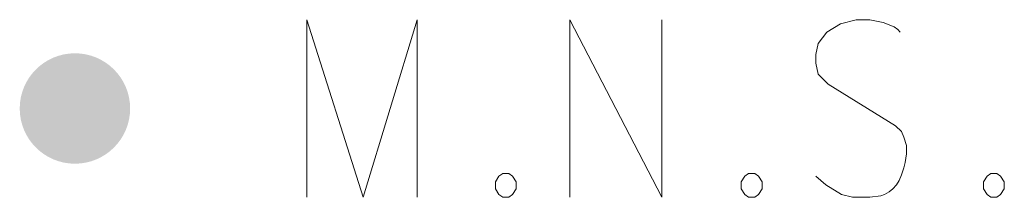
# Model space of a CAD drawing. Header units: feet. Extents: x 2474969 to 2485206, y 498780 to 500682.
# Tile 1 of 69: x 2474982.03 to 2474990.9, y 499997.23 to 499998.83. Entities that reach past the tile are written whole.
import ezdxf

# ---------------------------------------------------------------- set-up
doc = ezdxf.new("R2010")
doc.units = ezdxf.units.FT
doc.header["$MEASUREMENT"] = 0
doc.layers.add('SV_P_Control_Cells_Set', color=7, linetype='Continuous')

# ---------------------------------------------------------------- blocks, each defined once
blk = doc.blocks.new('MNAILS_6')
at = {"layer": 'SV_P_Control_Cells_Set', "linetype": 'Continuous', "lineweight": 0}
h = blk.add_hatch(color=7, dxfattribs=at)
edge = h.paths.add_edge_path()
edge.add_arc((0.00003, -0.00003), 0.02487, 0, 360)
at = {"layer": 'SV_P_Control_Cells_Set', "color": 7, "linetype": 'Continuous', "lineweight": 0, "flags": 128}
for points in [[(0.10452, -0.04003), (0.10452, 0.03997), (0.12987, -0.04003), (0.15412, 0.03997), (0.15412, -0.04003)], [(0.22302, -0.04003), (0.22302, 0.03997), (0.26436, -0.04003), (0.26436, 0.03997)], [(0.37183, 0.0343), (0.37073, 0.03556), (0.36907, 0.03682), (0.36411, 0.03871), (0.35805, 0.03997), (0.35364, 0.03997), (0.35199, 0.03997), (0.34482, 0.03808), (0.33876, 0.0343), (0.3349, 0.02926), (0.3338, 0.02422), (0.3338, 0.02044), (0.3349, 0.0154), (0.33931, 0.011), (0.36963, -0.0079), (0.37238, -0.01042), (0.37348, -0.01294), (0.37458, -0.01672), (0.37458, -0.0205), (0.37404, -0.02428), (0.37348, -0.0268), (0.37238, -0.02995), (0.37128, -0.03247), (0.37017, -0.03436), (0.36852, -0.03625), (0.36687, -0.03751), (0.36466, -0.03877), (0.36301, -0.03939), (0.35805, -0.04003), (0.35033, -0.04003), (0.34538, -0.03877), (0.33821, -0.03436), (0.3338, -0.03058)], [(0.19271, -0.02932), (0.19546, -0.02932), (0.19712, -0.03058), (0.19877, -0.0331), (0.19877, -0.03625), (0.19712, -0.03877), (0.19546, -0.04003), (0.19271, -0.04003), (0.19105, -0.03877), (0.18941, -0.03625), (0.18941, -0.0331), (0.19105, -0.03058), (0.19271, -0.02932)], [(0.30349, -0.02932), (0.30624, -0.02932), (0.3079, -0.03058), (0.30955, -0.0331), (0.30955, -0.03625), (0.3079, -0.03877), (0.30624, -0.04003), (0.30349, -0.04003), (0.30183, -0.03877), (0.30018, -0.03625), (0.30018, -0.0331), (0.30183, -0.03058), (0.30349, -0.02932)], [(0.41262, -0.02932), (0.41537, -0.02932), (0.41703, -0.03058), (0.41867, -0.0331), (0.41867, -0.03625), (0.41703, -0.03877), (0.41537, -0.04003), (0.41262, -0.04003), (0.41096, -0.03877), (0.40931, -0.03625), (0.40931, -0.0331), (0.41096, -0.03058), (0.41262, -0.02932)]]:
    blk.add_lwpolyline(points, dxfattribs=at)

msp = doc.modelspace()

# ---------------------------------------------------------------- block references
at = {"layer": 'SV_P_Control_Cells_Set', "color": 7, "linetype": 'Continuous', "lineweight": 0, "xscale": 20, "yscale": 20, "zscale": 20}
msp.add_blockref('MNAILS_6', (2474982.5224, 499998.027, 1086.22), dxfattribs=at)

doc.saveas('drawing.dxf')
